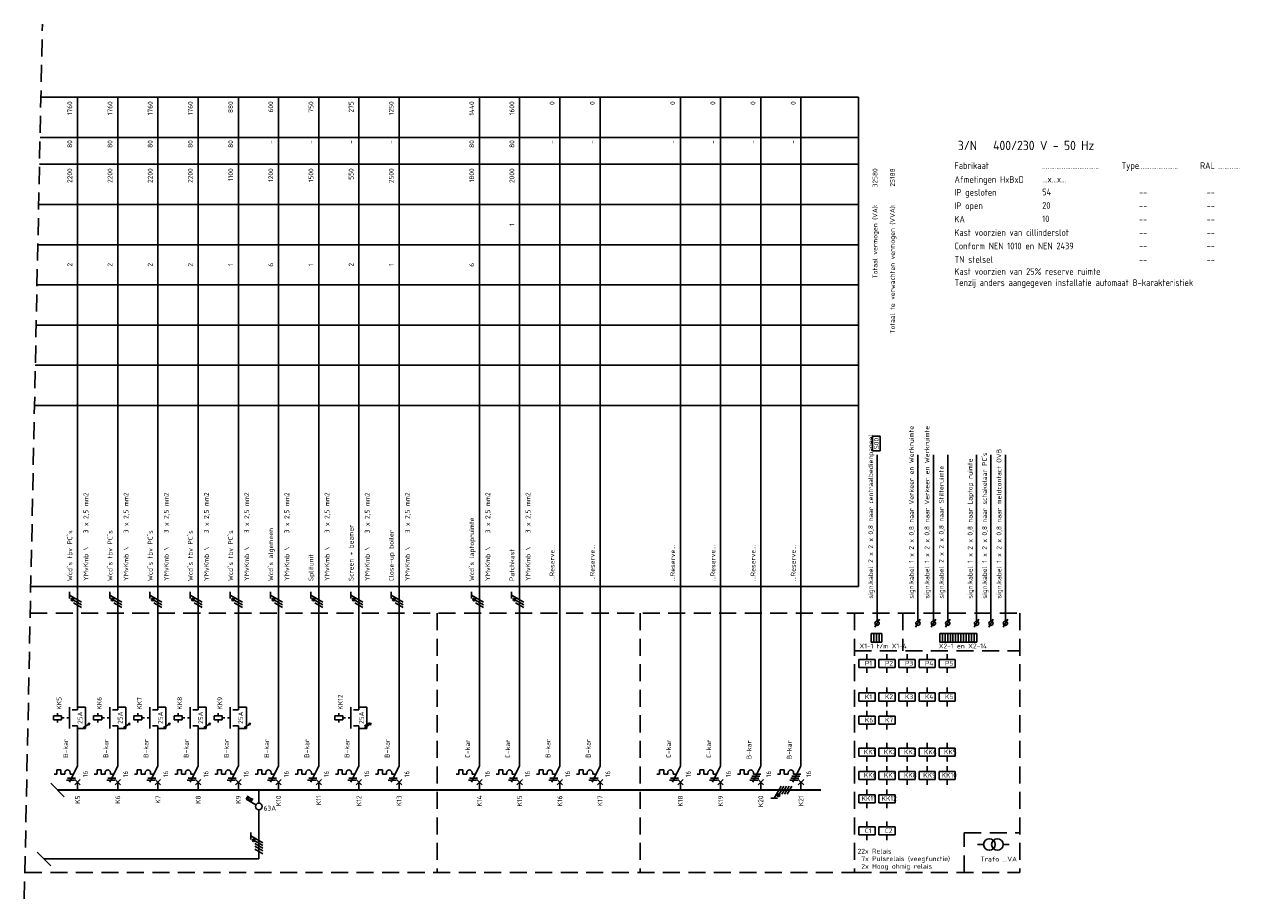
# Model space of a CAD drawing. Extents: x -1224 to 18134, y -20786 to 3554.
# Tile 55 of 88: x 7674 to 8128, y -1208 to -882. Entities that reach past the tile are written whole.
import ezdxf
from ezdxf.enums import TextEntityAlignment as Align

# ---------------------------------------------------------------- set-up
doc = ezdxf.new("R2010")
doc.units = 0
doc.linetypes.add('HIDDEN', pattern=[9.525, 6.35, -3.175])
doc.linetypes.add('STABI11', pattern=[2, 1, -1])
doc.layers.get('0').update_dxf_attribs({"linetype": 'CONTINUOUS'})
for name, color, linetype in [('BL$2----', 7, 'CONTINUOUS'), ('EL$1----', 3, 'CONTINUOUS'), ('EL$1----_-1LK-A1', 3, 'CONTINUOUS'), ('EL$1----_1LK-A08', 3, 'CONTINUOUS'), ('EL$1----_BGLK-A03', 3, 'CONTINUOUS'), ('EL$1----_BGLK-A2', 3, 'CONTINUOUS'), ('EM6150--_MATEN', 2, 'CONTINUOUS'), ('kast', 1, 'CONTINUOUS')]:
    doc.layers.add(name, color=color, linetype=linetype)
doc.styles.add('2_5', font='ISO.shx', dxfattribs={"height": 2.5})
doc.styles.add('3_5', font='ISO.shx', dxfattribs={"height": 3.5})
doc.styles.add('BURO-018', font='ISO.shx', dxfattribs={"height": 1.8})

# ---------------------------------------------------------------- blocks, each defined once
blk = doc.blocks.new('HL3')
at = {"color": 0, "linetype": 'Continuous'}
for p, q in [((-3, 6.98), (-3, 4.48)), ((-3, 5.73), (1.5, 3.13)), ((1.5, 2.13), (-1.5, 3.87)), ((1.5, 1.13), (-1.5, 2.87)), ((1.5, 0.13), (-1.5, 1.87)), ((1.5, -0.87), (-1.5, 0.87))]:
    blk.add_line(p, q, dxfattribs=at)
at = {"color": 0, "linetype": 'Continuous', "const_width": 0.5}
blk.add_lwpolyline([(-1.68, 4.12, 1), (-2.18, 4.12, 1)], format="xyb", close=True, dxfattribs=at)
at = {"color": 0, "linetype": 'Continuous'}
blk.add_circle((-1.93, 4.12), 0.5, dxfattribs=at)
blk = doc.blocks.new('L1')
at = {"color": 0, "linetype": 'Continuous'}
for p, q in [((-3, 73.98), (-3, 71.48)), ((-3, 72.73), (1.5, 70.13)), ((1.5, 69.13), (-1.5, 70.87)), ((1.5, 68.13), (-1.5, 69.87))]:
    blk.add_line(p, q, dxfattribs=at)
at = {"color": 0, "linetype": 'Continuous', "const_width": 0.5}
blk.add_lwpolyline([(-1.68, 71.12, 1), (-2.18, 71.12, 1)], format="xyb", close=True, dxfattribs=at)
at = {"color": 0, "linetype": 'Continuous'}
blk.add_circle((-1.93, 71.12), 0.5, dxfattribs=at)
blk = doc.blocks.new('00P')
at = {"color": 0, "linetype": 'Continuous'}
for p, q in [((0, 31), (3, 31)), ((3, 31), (3, 23)), ((3, 23), (0, 23))]:
    blk.add_line(p, q, dxfattribs=at)
blk = doc.blocks.new('B26')
at = {"color": 0, "linetype": 'Continuous'}
for p, q in [((0, 9), (0, 21)), ((-7.75, 6), (-8.75, 6)), ((-7.75, 7.5), (-7.75, 6)), ((-6.25, 7.5), (-7.75, 7.5)), ((-6.25, 6), (-6.25, 7.5)), ((-6.25, 6), (-4.75, 6)), ((-4.75, 6.5), (-4.75, 6)), ((0, 9), (-3, 3)), ((-2.75, 6.5), (-2.75, 6)), ((-2.75, 6), (-1.5, 6)), ((-4.125, 3.75), (-1.125, 3.75)), ((-3.75, 4.5), (-0.75, 4.5)), ((-1, 4), (1, 2)), ((-1, 2), (1, 4)), ((0, 0), (0, 3))]:
    blk.add_line(p, q, dxfattribs=at)
blk.add_arc((-3.75, 6.5), 1, 0, 180, dxfattribs=at)
at = {"color": 1, "style": 'BURO-018'}
blk.add_attdef('E_VRIJ1', (-3.548, 12), '', height=1.8, rotation=90, dxfattribs=at)
at = {"color": 1, "linetype": 'Continuous', "style": 'BURO-018'}
blk.add_attdef('E_IIA', text='', height=1.8, rotation=90, dxfattribs=at).set_placement((2, 6), align=Align.TOP_CENTER)
blk = doc.blocks.new('M2')
at = {"color": 0, "linetype": 'Continuous'}
for p, q in [((0, 30), (0, 33)), ((-6, 27.75), (-9, 27.75)), ((-9, 27.75), (-9, 26.25)), ((-7.5, 27.75), (-7.5, 28.75)), ((-6, 26.25), (-6, 27.75)), ((-6, 27.25), (-6, 27.25)), ((-3, 23), (-3, 31)), ((-2, 30), (0, 30)), ((-9, 26.25), (-6, 26.25)), ((-7.5, 26.25), (-7.5, 25.25)), ((-2, 24), (0, 24)), ((0, 21), (0, 24))]:
    blk.add_line(p, q, dxfattribs=at)
at = {"color": 0, "linetype": 'STABI11'}
blk.add_line((-6, 27), (-3, 27), dxfattribs=at)
at = {"color": 1, "linetype": 'Continuous', "style": 'BURO-018'}
blk.add_attdef('E_VRIJ1', (-6, 30), '', height=1.8, rotation=90, dxfattribs=at)
blk.add_attdef('E_IMS', text='', height=1.8, rotation=90, dxfattribs=at).set_placement((0, 27), align=Align.TOP_CENTER)
blk = doc.blocks.new('b1s')
at = {"color": 0, "linetype": 'Continuous'}
blk.add_line((0, 33), (0, 54), dxfattribs=at)
blk = doc.blocks.new('m1s')
at = {"color": 0, "linetype": 'Continuous'}
blk.add_line((0, 54), (0, 66), dxfattribs=at)
blk = doc.blocks.new('m1')
at = {"color": 0, "linetype": 'Continuous'}
blk.add_line((0, 21), (0, 33), dxfattribs=at)
blk = doc.blocks.new('B28')
at = {"color": 0, "linetype": 'Continuous'}
for p, q in [((0, 9), (0, 21)), ((-7.75, 6), (-8.75, 6)), ((-6.25, 7.5), (-7.75, 7.5)), ((-7.75, 7.5), (-7.75, 6)), ((-6.25, 6), (-6.25, 7.5)), ((-6.25, 6), (-4.75, 6)), ((-4.75, 6.5), (-4.75, 6)), ((-4.75, 6.5), (-4.75, 6)), ((-3.38, 5.25), (-0.38, 5.25)), ((0, 9), (-3, 3)), ((-2.75, 6.5), (-2.75, 6)), ((-2.75, 6), (0, 6)), ((-4.12, 3.75), (-1.12, 3.75)), ((-3.75, 4.5), (-0.75, 4.5)), ((-1, 4), (1, 2)), ((-1, 2), (1, 4)), ((0, 0), (0, 3))]:
    blk.add_line(p, q, dxfattribs=at)
blk.add_arc((-3.75, 6.5), 1, 0, 180, dxfattribs=at)
at = {"color": 1, "style": 'BURO-018'}
blk.add_attdef('E_VRIJ1', (-3.49, 11.47), '', height=1.8, rotation=90, dxfattribs=at)
at = {"color": 1, "linetype": 'Continuous', "style": 'BURO-018'}
blk.add_attdef('E_IIA', text='', height=1.8, rotation=90, dxfattribs=at).set_placement((2, 6), align=Align.TOP_CENTER)
blk = doc.blocks.new('1P')
at = {"color": 0, "linetype": 'Continuous'}
blk.add_line((1.5, 0.87), (-1.5, -0.87), dxfattribs=at)

msp = doc.modelspace()

# ---------------------------------------------------------------- linework, layer by layer
at = {"layer": 'BL$2----', "color": 3}
for p, q in [((7844.06, -1134.8), (7844.06, -1148.42)), ((7859.06, -1146.8), (7859.06, -1134.8)), ((7874.06, -1134.8), (7874.06, -1146.8)), ((7889.06, -1146.8), (7889.06, -1134.8))]:
    msp.add_line(p, q, dxfattribs=at)
at = {"layer": 'EL$1----', "linetype": 'HIDDEN'}
msp.add_line((7674.18, -1208.31), (7680.92, -882.09), dxfattribs=at)
at = {"layer": 'EL$1----', "linetype": 'Continuous'}
for p, q in [((7991.6, -1107.03), (7993.33, -1104.03)), ((8006.81, -1107.03), (8008.55, -1104.03)), ((8012.6, -1107.03), (8014.33, -1104.03)), ((8017.98, -1107.03), (8019.71, -1104.03)), ((8028.73, -1107.03), (8030.46, -1104.03)), ((8034.11, -1107.03), (8035.84, -1104.03)), ((8039.48, -1107.03), (8041.21, -1104.03)), ((7756.97, -1171.14), (7757.67, -1169.93)), ((7757.57, -1171.49), (7758.27, -1170.28)), ((7761.72, -1172.55), (7761.72, -1167.8)), ((7760.63, -1173.26), (7756.97, -1171.14)), ((7758.18, -1171.84), (7758.88, -1170.63)), ((7758.78, -1172.19), (7759.48, -1170.98)), ((7761.72, -1193.49), (7761.72, -1175.22))]:
    msp.add_line(p, q, dxfattribs=at)
at = {"layer": 'EL$1----'}
for p, q in [((7689.09, -1170.33), (7684.03, -1165.27)), ((8029.93, -1188.09), (8032.22, -1188.09)), ((8039.52, -1188.14), (8041.81, -1188.14)), ((7684.09, -1196.03), (7679.02, -1190.96)), ((7681.55, -1193.49), (7761.72, -1193.49))]:
    msp.add_line(p, q, dxfattribs=at)
at = {"layer": 'EL$1----', "linetype": 'Continuous'}
for centre, radius in [((7992.47, -1105.53), 0.8), ((8007.68, -1105.53), 0.8), ((8013.47, -1105.53), 0.8), ((8018.84, -1105.53), 0.8), ((8029.6, -1105.53), 0.8), ((8034.97, -1105.53), 0.8), ((8040.35, -1105.53), 0.8), ((7761.72, -1173.88), 1.25)]:
    msp.add_circle(centre, radius, dxfattribs=at)
at = {"layer": 'EL$1----'}
for centre, radius in [((7698.33, -1143.14), 0.283), ((7713.33, -1143.14), 0.283), ((7728.33, -1143.14), 0.283), ((7743.33, -1143.14), 0.283), ((7758.33, -1143.14), 0.283), ((7803.33, -1143.14), 0.283), ((8034.37, -1188.09), 2.15), ((8037.37, -1188.09), 2.15)]:
    msp.add_circle(centre, radius, dxfattribs=at)
at = {"layer": 'EL$1----_-1LK-A1', "color": 1, "linetype": 'HIDDEN'}
for p, q in [((7984, -1115.82), (8045.73, -1115.82)), ((7984, -1198.53), (8045.73, -1198.53))]:
    msp.add_line(p, q, dxfattribs=at)
at = {"layer": 'EL$1----_-1LK-A1', "linetype": 'Continuous'}
for p, q in [((7991.69, -1119.09), (7985.69, -1119.09)), ((7985.69, -1119.09), (7985.69, -1122.09)), ((7988.69, -1119.09), (7988.69, -1117.09)), ((7991.69, -1122.09), (7991.69, -1119.09)), ((7991.69, -1120.09), (7991.69, -1120.09)), ((7999.16, -1119.09), (7993.16, -1119.09)), ((7993.16, -1119.09), (7993.16, -1122.09)), ((7996.16, -1119.09), (7996.16, -1117.09)), ((7999.16, -1122.09), (7999.16, -1119.09)), ((7999.16, -1120.09), (7999.16, -1120.09)), ((8006.64, -1119.09), (8000.64, -1119.09)), ((8000.64, -1119.09), (8000.64, -1122.09)), ((8003.64, -1119.09), (8003.64, -1117.09)), ((8006.64, -1122.09), (8006.64, -1119.09)), ((8006.64, -1120.09), (8006.64, -1120.09)), ((8014.11, -1119.09), (8008.11, -1119.09)), ((8008.11, -1119.09), (8008.11, -1122.09)), ((8011.11, -1119.09), (8011.11, -1117.09)), ((8014.11, -1122.09), (8014.11, -1119.09)), ((8014.11, -1120.09), (8014.11, -1120.09)), ((8021.58, -1119.09), (8015.58, -1119.09)), ((8015.58, -1119.09), (8015.58, -1122.09)), ((8018.58, -1119.09), (8018.58, -1117.09)), ((8021.58, -1122.09), (8021.58, -1119.09)), ((8021.58, -1120.09), (8021.58, -1120.09)), ((7985.69, -1122.09), (7991.69, -1122.09)), ((7988.69, -1122.09), (7988.69, -1124.09)), ((7993.16, -1122.09), (7999.16, -1122.09)), ((7996.16, -1122.09), (7996.16, -1124.09)), ((8000.64, -1122.09), (8006.64, -1122.09)), ((8003.64, -1122.09), (8003.64, -1124.09)), ((8008.11, -1122.09), (8014.11, -1122.09)), ((8011.11, -1122.09), (8011.11, -1124.09)), ((8015.58, -1122.09), (8021.58, -1122.09)), ((8018.58, -1122.09), (8018.58, -1124.09)), ((7991.69, -1131.57), (7985.69, -1131.57)), ((7985.69, -1131.57), (7985.69, -1134.57)), ((7988.69, -1131.57), (7988.69, -1129.57)), ((7991.69, -1134.57), (7991.69, -1131.57)), ((7991.69, -1132.57), (7991.69, -1132.57)), ((7999.16, -1131.57), (7993.16, -1131.57)), ((7993.16, -1131.57), (7993.16, -1134.57)), ((7996.16, -1131.57), (7996.16, -1129.57)), ((7999.16, -1134.57), (7999.16, -1131.57)), ((7999.16, -1132.57), (7999.16, -1132.57)), ((8006.64, -1131.57), (8000.64, -1131.57)), ((8000.64, -1131.57), (8000.64, -1134.57)), ((8003.64, -1131.57), (8003.64, -1129.57)), ((8006.64, -1134.57), (8006.64, -1131.57)), ((8006.64, -1132.57), (8006.64, -1132.57)), ((8014.11, -1131.57), (8008.11, -1131.57)), ((8008.11, -1131.57), (8008.11, -1134.57)), ((8011.11, -1131.57), (8011.11, -1129.57)), ((8014.11, -1134.57), (8014.11, -1131.57)), ((8014.11, -1132.57), (8014.11, -1132.57)), ((8021.58, -1131.57), (8015.58, -1131.57)), ((8015.58, -1131.57), (8015.58, -1134.57)), ((8018.58, -1131.57), (8018.58, -1129.57)), ((8021.58, -1134.57), (8021.58, -1131.57)), ((8021.58, -1132.57), (8021.58, -1132.57)), ((7985.69, -1134.57), (7991.69, -1134.57)), ((7988.69, -1134.57), (7988.69, -1136.57)), ((7988.69, -1140.25), (7988.69, -1138.25)), ((7993.16, -1134.57), (7999.16, -1134.57)), ((7996.16, -1134.57), (7996.16, -1136.57)), ((7996.16, -1140.25), (7996.16, -1138.25)), ((8000.64, -1134.57), (8006.64, -1134.57)), ((8003.64, -1134.57), (8003.64, -1136.57)), ((8008.11, -1134.57), (8014.11, -1134.57)), ((8011.11, -1134.57), (8011.11, -1136.57)), ((8015.58, -1134.57), (8021.58, -1134.57)), ((8018.58, -1134.57), (8018.58, -1136.57)), ((7991.69, -1140.25), (7985.69, -1140.25)), ((7985.69, -1140.25), (7985.69, -1143.25)), ((7991.69, -1143.25), (7991.69, -1140.25)), ((7991.69, -1141.25), (7991.69, -1141.25)), ((7999.16, -1140.25), (7993.16, -1140.25)), ((7993.16, -1140.25), (7993.16, -1143.25)), ((7999.16, -1143.25), (7999.16, -1140.25)), ((7999.16, -1141.25), (7999.16, -1141.25)), ((7985.69, -1143.25), (7991.69, -1143.25)), ((7988.69, -1143.25), (7988.69, -1145.25)), ((7993.16, -1143.25), (7999.16, -1143.25)), ((7996.16, -1143.25), (7996.16, -1145.25)), ((7991.69, -1152.14), (7985.69, -1152.14)), ((7985.69, -1152.14), (7985.69, -1155.14)), ((7988.69, -1152.14), (7988.69, -1150.14)), ((7991.69, -1155.14), (7991.69, -1152.14)), ((7999.16, -1152.14), (7993.16, -1152.14)), ((7993.16, -1152.14), (7993.16, -1155.14)), ((7996.16, -1152.14), (7996.16, -1150.14)), ((7999.16, -1155.14), (7999.16, -1152.14)), ((8006.64, -1152.14), (8000.64, -1152.14)), ((8000.64, -1152.14), (8000.64, -1155.14)), ((8003.64, -1152.14), (8003.64, -1150.14)), ((8006.64, -1155.14), (8006.64, -1152.14)), ((8014.11, -1152.14), (8008.11, -1152.14)), ((8008.11, -1152.14), (8008.11, -1155.14)), ((8011.11, -1152.14), (8011.11, -1150.14)), ((8014.11, -1155.14), (8014.11, -1152.14)), ((8021.58, -1152.14), (8015.58, -1152.14)), ((8015.58, -1152.14), (8015.58, -1155.14)), ((8018.58, -1152.14), (8018.58, -1150.14)), ((8021.58, -1155.14), (8021.58, -1152.14)), ((7985.69, -1155.14), (7991.69, -1155.14)), ((7988.69, -1155.14), (7988.69, -1157.14)), ((7991.69, -1153.14), (7991.69, -1153.14)), ((7993.16, -1155.14), (7999.16, -1155.14)), ((7996.16, -1155.14), (7996.16, -1157.14)), ((7999.16, -1153.14), (7999.16, -1153.14)), ((8000.64, -1155.14), (8006.64, -1155.14)), ((8003.64, -1155.14), (8003.64, -1157.14)), ((8006.64, -1153.14), (8006.64, -1153.14)), ((8008.11, -1155.14), (8014.11, -1155.14)), ((8011.11, -1155.14), (8011.11, -1157.14)), ((8014.11, -1153.14), (8014.11, -1153.14)), ((8015.58, -1155.14), (8021.58, -1155.14)), ((8018.58, -1155.14), (8018.58, -1157.14)), ((8021.58, -1153.14), (8021.58, -1153.14)), ((7991.69, -1160.83), (7985.69, -1160.83)), ((7985.69, -1160.83), (7985.69, -1163.83)), ((7988.69, -1160.83), (7988.69, -1158.83)), ((7991.69, -1163.83), (7991.69, -1160.83)), ((7999.16, -1160.83), (7993.16, -1160.83)), ((7993.16, -1160.83), (7993.16, -1163.83)), ((7996.16, -1160.83), (7996.16, -1158.83)), ((7999.16, -1163.83), (7999.16, -1160.83)), ((8006.64, -1160.83), (8000.64, -1160.83)), ((8000.64, -1160.83), (8000.64, -1163.83)), ((8003.64, -1160.83), (8003.64, -1158.83)), ((8006.64, -1163.83), (8006.64, -1160.83)), ((8014.11, -1160.83), (8008.11, -1160.83)), ((8008.11, -1160.83), (8008.11, -1163.83)), ((8011.11, -1160.83), (8011.11, -1158.83)), ((8014.11, -1163.83), (8014.11, -1160.83)), ((8021.58, -1160.83), (8015.58, -1160.83)), ((8015.58, -1160.83), (8015.58, -1163.83)), ((8018.58, -1160.83), (8018.58, -1158.83)), ((8021.58, -1163.83), (8021.58, -1160.83)), ((7985.69, -1163.83), (7991.69, -1163.83)), ((7988.69, -1163.83), (7988.69, -1165.83)), ((7991.69, -1161.83), (7991.69, -1161.83)), ((7993.16, -1163.83), (7999.16, -1163.83)), ((7996.16, -1163.83), (7996.16, -1165.83)), ((7999.16, -1161.83), (7999.16, -1161.83)), ((8000.64, -1163.83), (8006.64, -1163.83)), ((8003.64, -1163.83), (8003.64, -1165.83)), ((8006.64, -1161.83), (8006.64, -1161.83)), ((8008.11, -1163.83), (8014.11, -1163.83)), ((8011.11, -1163.83), (8011.11, -1165.83)), ((8014.11, -1161.83), (8014.11, -1161.83)), ((8015.58, -1163.83), (8021.58, -1163.83)), ((8018.58, -1163.83), (8018.58, -1165.83)), ((8021.58, -1161.83), (8021.58, -1161.83)), ((7991.69, -1169.52), (7985.69, -1169.52)), ((7985.69, -1169.52), (7985.69, -1172.52)), ((7988.69, -1169.52), (7988.69, -1167.52)), ((7991.69, -1172.52), (7991.69, -1169.52)), ((7999.16, -1169.52), (7993.16, -1169.52)), ((7993.16, -1169.52), (7993.16, -1172.52)), ((7996.16, -1169.52), (7996.16, -1167.52)), ((7999.16, -1172.52), (7999.16, -1169.52)), ((7985.69, -1172.52), (7991.69, -1172.52)), ((7988.69, -1172.52), (7988.69, -1174.52)), ((7991.69, -1170.52), (7991.69, -1170.52)), ((7993.16, -1172.52), (7999.16, -1172.52)), ((7996.16, -1172.52), (7996.16, -1174.52)), ((7999.16, -1170.52), (7999.16, -1170.52)), ((7991.69, -1181.53), (7985.69, -1181.53)), ((7985.69, -1184.53), (7985.69, -1181.53)), ((7988.69, -1181.53), (7988.69, -1179.53)), ((7991.69, -1184.53), (7991.69, -1181.53)), ((7991.69, -1182.53), (7991.69, -1182.53)), ((7999.16, -1181.53), (7993.16, -1181.53)), ((7993.16, -1181.53), (7993.16, -1184.53)), ((7996.16, -1181.53), (7996.16, -1179.53)), ((7999.16, -1184.53), (7999.16, -1181.53)), ((7999.16, -1182.53), (7999.16, -1182.53)), ((7985.69, -1184.53), (7991.69, -1184.53)), ((7988.69, -1184.53), (7988.69, -1186.53)), ((7993.16, -1184.53), (7999.16, -1184.53)), ((7996.16, -1184.53), (7996.16, -1186.53))]:
    msp.add_line(p, q, dxfattribs=at)
at = {"layer": 'EL$1----_1LK-A08', "color": 2}
for p, q in [((7990.81, -1041.24), (7990.81, -1035.71)), ((7990.81, -1035.71), (7993.64, -1035.71)), ((7993.64, -1035.71), (7993.64, -1041.24)), ((7993.64, -1041.24), (7990.81, -1041.24))]:
    msp.add_line(p, q, dxfattribs=at)
at = {"layer": 'EL$1----_1LK-A08'}
for p, q in [((7992.47, -1104.73), (7992.47, -1042.72)), ((8007.68, -1104.73), (8007.68, -1042.72)), ((8013.47, -1104.73), (8013.47, -1042.72)), ((8018.84, -1104.73), (8018.84, -1042.72)), ((8029.6, -1104.73), (8029.6, -1042.72)), ((8034.97, -1104.73), (8034.97, -1042.72)), ((8040.35, -1104.73), (8040.35, -1042.72)), ((7990.3, -1109.34), (7990.3, -1112.58)), ((7990.3, -1109.34), (7991.29, -1109.34)), ((7991.29, -1109.34), (7991.29, -1112.58)), ((7991.29, -1109.34), (7991.29, -1112.58)), ((7991.29, -1109.34), (7992.28, -1109.34)), ((7992.28, -1109.34), (7992.28, -1112.58)), ((7992.28, -1109.34), (7992.28, -1112.58)), ((7992.28, -1109.34), (7993.27, -1109.34)), ((7993.27, -1109.34), (7993.27, -1112.58)), ((7993.27, -1109.34), (7993.27, -1112.58)), ((7993.27, -1109.34), (7994.26, -1109.34)), ((7994.26, -1109.34), (7994.26, -1112.58)), ((8015.85, -1109.34), (8015.85, -1112.58)), ((8015.85, -1109.34), (8016.84, -1109.34)), ((8016.84, -1109.34), (8016.84, -1112.58)), ((8016.84, -1109.34), (8016.84, -1112.58)), ((8016.84, -1109.34), (8017.83, -1109.34)), ((8017.83, -1109.34), (8017.83, -1112.58)), ((8017.83, -1109.34), (8017.83, -1112.58)), ((8017.83, -1109.34), (8018.82, -1109.34)), ((8018.82, -1109.34), (8018.82, -1112.58)), ((8018.82, -1109.34), (8018.82, -1112.58)), ((8018.82, -1109.34), (8019.81, -1109.34)), ((8019.81, -1109.34), (8019.81, -1112.58)), ((8019.81, -1109.34), (8019.81, -1112.58)), ((8019.81, -1109.34), (8020.79, -1109.34)), ((8020.79, -1109.34), (8020.79, -1112.58)), ((8020.79, -1109.34), (8020.79, -1112.58)), ((8020.79, -1109.34), (8021.78, -1109.34)), ((8021.78, -1109.34), (8021.78, -1112.58)), ((8021.78, -1109.34), (8021.78, -1112.58)), ((8021.78, -1109.34), (8022.77, -1109.34)), ((8022.77, -1109.34), (8022.77, -1112.58)), ((8022.77, -1109.34), (8022.77, -1112.58)), ((8022.77, -1109.34), (8023.76, -1109.34)), ((8023.76, -1109.34), (8023.76, -1112.58)), ((8023.76, -1109.34), (8023.76, -1112.58)), ((8023.76, -1109.34), (8024.75, -1109.34)), ((8024.75, -1109.34), (8024.75, -1112.58)), ((8024.75, -1109.34), (8024.75, -1112.58)), ((8024.75, -1109.34), (8025.73, -1109.34)), ((8025.73, -1109.34), (8025.73, -1112.58)), ((8025.73, -1109.34), (8025.73, -1112.58)), ((8025.73, -1109.34), (8025.73, -1112.58)), ((8025.73, -1109.34), (8026.72, -1109.34)), ((8026.72, -1109.34), (8026.72, -1112.58)), ((8026.72, -1109.34), (8026.72, -1112.58)), ((8026.72, -1109.34), (8027.71, -1109.34)), ((8027.71, -1109.34), (8027.71, -1112.58)), ((8027.71, -1109.34), (8027.71, -1112.58)), ((8027.71, -1109.34), (8028.7, -1109.34)), ((8028.7, -1109.34), (8028.7, -1112.58)), ((8028.7, -1109.34), (8028.7, -1112.58)), ((8028.7, -1109.34), (8029.68, -1109.34)), ((8029.68, -1109.34), (8029.68, -1112.58)), ((8029.68, -1109.34), (8029.68, -1112.58)), ((7990.3, -1112.58), (7991.29, -1112.58)), ((7991.29, -1112.58), (7992.28, -1112.58)), ((7992.28, -1112.58), (7993.27, -1112.58)), ((7993.27, -1112.58), (7994.26, -1112.58)), ((8015.85, -1112.58), (8016.84, -1112.58)), ((8016.84, -1112.58), (8017.83, -1112.58)), ((8017.83, -1112.58), (8018.82, -1112.58)), ((8018.82, -1112.58), (8019.81, -1112.58)), ((8019.81, -1112.58), (8020.79, -1112.58)), ((8020.79, -1112.58), (8021.78, -1112.58)), ((8021.78, -1112.58), (8022.77, -1112.58)), ((8022.77, -1112.58), (8023.76, -1112.58)), ((8023.76, -1112.58), (8024.75, -1112.58)), ((8024.75, -1112.58), (8025.73, -1112.58)), ((8025.73, -1112.58), (8026.72, -1112.58)), ((8026.72, -1112.58), (8027.71, -1112.58)), ((8027.71, -1112.58), (8028.7, -1112.58)), ((8028.7, -1112.58), (8029.68, -1112.58))]:
    msp.add_line(p, q, dxfattribs=at)
at = {"layer": 'EL$1----_BGLK-A03', "color": 1}
for p, q in [((7680.36, -909.3), (7985.5, -909.3)), ((7985.5, -1091.8), (7985.5, -909.3)), ((7680.05, -924.3), (7985.5, -924.3)), ((7679.84, -934.3), (7985.5, -934.3)), ((7679.53, -949.3), (7985.5, -949.3)), ((7679.22, -964.3), (7985.5, -964.3)), ((7678.91, -979.3), (7985.5, -979.3)), ((7678.6, -994.3), (7985.5, -994.3)), ((7678.29, -1009.3), (7985.5, -1009.3)), ((7677.98, -1024.3), (7985.5, -1024.3)), ((7676.59, -1091.8), (7985.5, -1091.8))]:
    msp.add_line(p, q, dxfattribs=at)
at = {"layer": 'EL$1----_BGLK-A03'}
for p, q in [((7694.06, -1101.8), (7694.06, -909.3)), ((7709.06, -1101.8), (7709.06, -909.3)), ((7724.06, -1101.8), (7724.06, -909.3)), ((7739.06, -1101.8), (7739.06, -909.3)), ((7754.06, -1101.8), (7754.06, -909.3)), ((7769.06, -1101.8), (7769.06, -909.3)), ((7784.06, -1101.8), (7784.06, -909.3)), ((7799.06, -1101.8), (7799.06, -909.3)), ((7814.06, -1101.8), (7814.06, -909.3)), ((7844.06, -1101.8), (7844.06, -909.3)), ((7859.06, -1101.8), (7859.06, -909.3)), ((7874.06, -1101.8), (7874.06, -909.3)), ((7889.06, -1101.8), (7889.06, -909.3)), ((7919.06, -1101.8), (7919.06, -909.3)), ((7934.06, -1101.8), (7934.06, -909.3)), ((7949.06, -1101.8), (7949.06, -909.3)), ((7964.06, -1101.8), (7964.06, -909.3))]:
    msp.add_line(p, q, dxfattribs=at)
at = {"layer": 'EL$1----_BGLK-A03', "color": 1, "linetype": 'HIDDEN'}
for p, q in [((7676.38, -1101.8), (8045.73, -1101.8)), ((7828.33, -1101.8), (7828.33, -1198.53)), ((7904.08, -1101.8), (7904.08, -1198.53)), ((7984, -1101.8), (7984, -1198.53))]:
    msp.add_line(p, q, dxfattribs=at)
at = {"layer": 'EL$1----_BGLK-A03'}
for points in [[(7701.56, -1167.8, 0.7, 0.7, 0), (7686.56, -1167.8, 0.7, 0.7, 0)], [(7716.56, -1167.8, 0.7, 0.7, 0), (7701.56, -1167.8, 0.7, 0.7, 0)], [(7731.56, -1167.8, 0.7, 0.7, 0), (7716.56, -1167.8, 0.7, 0.7, 0)], [(7746.56, -1167.8, 0.7, 0.7, 0), (7731.56, -1167.8, 0.7, 0.7, 0)], [(7761.56, -1167.8, 0.7, 0.7, 0), (7746.56, -1167.8, 0.7, 0.7, 0)], [(7776.56, -1167.8, 0.7, 0.7, 0), (7761.56, -1167.8, 0.7, 0.7, 0)], [(7791.56, -1167.8, 0.7, 0.7, 0), (7776.56, -1167.8, 0.7, 0.7, 0)], [(7806.56, -1167.8, 0.7, 0.7, 0), (7791.56, -1167.8, 0.7, 0.7, 0)], [(7821.56, -1167.8, 0.7, 0.7, 0), (7806.56, -1167.8, 0.7, 0.7, 0)], [(7836.56, -1167.8, 0.7, 0.7, 0), (7821.56, -1167.8, 0.7, 0.7, 0)], [(7851.56, -1167.8, 0.7, 0.7, 0), (7836.56, -1167.8, 0.7, 0.7, 0)], [(7866.56, -1167.8, 0.7, 0.7, 0), (7851.56, -1167.8, 0.7, 0.7, 0)], [(7881.56, -1167.8, 0.7, 0.7, 0), (7866.56, -1167.8, 0.7, 0.7, 0)], [(7896.56, -1167.8, 0.7, 0.7, 0), (7881.56, -1167.8, 0.7, 0.7, 0)], [(7911.56, -1167.8, 0.7, 0.7, 0), (7896.56, -1167.8, 0.7, 0.7, 0)], [(7926.56, -1167.8, 0.7, 0.7, 0), (7911.56, -1167.8, 0.7, 0.7, 0)], [(7941.56, -1167.8, 0.7, 0.7, 0), (7926.56, -1167.8, 0.7, 0.7, 0)], [(7956.56, -1167.8, 0.7, 0.7, 0), (7941.56, -1167.8, 0.7, 0.7, 0)], [(7971.56, -1167.8, 0.7, 0.7, 0), (7956.56, -1167.8, 0.7, 0.7, 0)]]:
    msp.add_lwpolyline(points, format="xyseb", dxfattribs=at)
at = {"layer": 'EL$1----_BGLK-A2', "color": 1, "linetype": 'HIDDEN'}
for p, q in [((8002.08, -1101.8), (8002.08, -1115.82)), ((8045.73, -1101.8), (8045.73, -1198.53)), ((8024.98, -1198.53), (8024.98, -1183.79)), ((8024.98, -1183.79), (8045.73, -1183.79))]:
    msp.add_line(p, q, dxfattribs=at)
at = {"layer": 'kast', "color": 1, "linetype": 'HIDDEN'}
msp.add_line((7674.38, -1198.53), (7984, -1198.53), dxfattribs=at)

# ---------------------------------------------------------------- block references
at = {"layer": 'EL$1----'}
for name, p in [('L1', (7694.06, -1167.8)), ('L1', (7709.06, -1167.8)), ('L1', (7724.06, -1167.8)), ('L1', (7739.06, -1167.8)), ('L1', (7754.06, -1167.8)), ('L1', (7769.06, -1167.8)), ('L1', (7784.06, -1167.8)), ('L1', (7799.06, -1167.8)), ('L1', (7814.06, -1167.8)), ('L1', (7844.06, -1167.8)), ('L1', (7859.06, -1167.8)), ('00P', (7694.06, -1167.8)), ('00P', (7709.06, -1167.8)), ('00P', (7724.06, -1167.8)), ('00P', (7739.06, -1167.8)), ('00P', (7754.06, -1167.8)), ('00P', (7799.06, -1167.8)), ('HL3', (7761.72, -1190.65))]:
    msp.add_blockref(name, p, dxfattribs=at)
at = {"layer": 'EL$1----', "xscale": 0.6399999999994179, "yscale": 0.6399999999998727, "zscale": 0.6400000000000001}
for p in [(7802.14, -1143.23), (7697.14, -1143.83), (7712.14, -1143.83), (7727.14, -1143.83), (7742.14, -1143.83), (7757.14, -1143.83), (7802.14, -1143.83)]:
    msp.add_blockref('1P', p, dxfattribs=at)
at = {"layer": 'EL$1----', "color": 1, "rotation": 90}
msp.add_blockref('HL3', (7959.79, -1167.8), dxfattribs=at)
at = {"layer": 'EL$1----_BGLK-A03'}
for name, p in [('m1s', (7694.06, -1167.8)), ('m1s', (7709.06, -1167.8)), ('m1s', (7724.06, -1167.8)), ('m1s', (7739.06, -1167.8)), ('m1s', (7754.06, -1167.8)), ('m1s', (7769.06, -1167.8)), ('m1s', (7784.06, -1167.8)), ('m1s', (7799.06, -1167.8)), ('m1s', (7814.06, -1167.8)), ('m1s', (7844.06, -1167.8)), ('m1s', (7859.06, -1167.8)), ('m1s', (7874.06, -1167.8)), ('m1s', (7889.06, -1167.8)), ('m1s', (7919.06, -1167.8)), ('m1s', (7934.06, -1167.8)), ('m1s', (7949.06, -1167.8)), ('m1s', (7964.06, -1167.8)), ('b1s', (7694.06, -1167.8)), ('b1s', (7709.06, -1167.8)), ('b1s', (7724.06, -1167.8)), ('b1s', (7739.06, -1167.8)), ('b1s', (7754.06, -1167.8)), ('b1s', (7769.06, -1167.8)), ('b1s', (7784.06, -1167.8)), ('b1s', (7799.06, -1167.8)), ('b1s', (7814.06, -1167.8)), ('b1s', (7844.06, -1167.8)), ('b1s', (7859.06, -1167.8)), ('b1s', (7874.06, -1167.8)), ('b1s', (7889.06, -1167.8)), ('b1s', (7919.06, -1167.8)), ('b1s', (7934.06, -1167.8)), ('b1s', (7949.06, -1167.8)), ('b1s', (7964.06, -1167.8)), ('m1', (7769.06, -1167.8)), ('m1', (7784.06, -1167.8)), ('m1', (7814.06, -1167.8)), ('m1', (7919.06, -1167.8)), ('m1', (7934.06, -1167.8)), ('m1', (7949.06, -1167.8)), ('m1', (7964.06, -1167.8))]:
    msp.add_blockref(name, p, dxfattribs=at)
for name, p, values in [('M2', (7694.06, -1167.8), {'E_IMS': '25A', 'E_VRIJ1': 'KK5'}), ('M2', (7709.06, -1167.8), {'E_IMS': '25A', 'E_VRIJ1': 'KK6'}), ('M2', (7724.06, -1167.8), {'E_IMS': '25A', 'E_VRIJ1': 'KK7'}), ('M2', (7739.06, -1167.8), {'E_IMS': '25A', 'E_VRIJ1': 'KK8'}), ('M2', (7754.06, -1167.8), {'E_IMS': '25A', 'E_VRIJ1': 'KK9'}), ('M2', (7799.06, -1167.8), {'E_IMS': '25A', 'E_VRIJ1': 'KK12'}), ('B26', (7694.06, -1167.8), {'E_IIA': '16', 'E_VRIJ1': 'B-kar'}), ('B26', (7709.06, -1167.8), {'E_IIA': '16', 'E_VRIJ1': 'B-kar'}), ('B26', (7724.06, -1167.8), {'E_IIA': '16', 'E_VRIJ1': 'B-kar'}), ('B26', (7739.06, -1167.8), {'E_IIA': '16', 'E_VRIJ1': 'B-kar'}), ('B26', (7754.06, -1167.8), {'E_IIA': '16', 'E_VRIJ1': 'B-kar'}), ('B26', (7769.06, -1167.8), {'E_IIA': '16', 'E_VRIJ1': 'B-kar'}), ('B26', (7784.06, -1167.8), {'E_IIA': '16', 'E_VRIJ1': 'B-kar'}), ('B26', (7799.06, -1167.8), {'E_IIA': '16', 'E_VRIJ1': 'B-kar'}), ('B26', (7814.06, -1167.8), {'E_IIA': '16', 'E_VRIJ1': 'B-kar'}), ('B26', (7844.06, -1167.8), {'E_IIA': '16', 'E_VRIJ1': 'C-kar'}), ('B26', (7859.06, -1167.8), {'E_IIA': '16', 'E_VRIJ1': 'C-kar'}), ('B26', (7874.06, -1167.8), {'E_IIA': '16', 'E_VRIJ1': 'B-kar'}), ('B26', (7889.06, -1167.8), {'E_IIA': '16', 'E_VRIJ1': 'B-kar'}), ('B26', (7919.06, -1167.8), {'E_IIA': '16', 'E_VRIJ1': 'C-kar'}), ('B26', (7934.06, -1167.8), {'E_IIA': '16', 'E_VRIJ1': 'C-kar'}), ('B28', (7949.06, -1167.8), {'E_IIA': '16', 'E_VRIJ1': 'B-kar'}), ('B28', (7964.06, -1167.8), {'E_IIA': '16', 'E_VRIJ1': 'B-kar'})]:
    msp.add_blockref(name, p, dxfattribs=at).add_auto_attribs(values)

# ---------------------------------------------------------------- texts
at = {"layer": 'EL$1----', "color": 1, "style": 'BURO-018'}
msp.add_text('S00..', height=1.8, rotation=90, dxfattribs=at).set_placement((7991.29, -1040.71), align=Align.TOP_LEFT)
msp.add_text('63A', height=1.8, dxfattribs=at).set_placement((7765.84, -1173.66), align=Align.TOP_CENTER)
at = {"layer": 'EL$1----_-1LK-A1', "color": 1, "style": 'BURO-018'}
for s, p in [('sign.kabel 2 x 2 x 0,8 naar centraalbedienpaneel', (7990.96, -1096.36)), ('sign.kabel 1 x 2 x 0,8 naar Verkeer en Werkruimte', (8006.18, -1096.36)), ('sign.kabel 1 x 2 x 0,8 naar Verkeer en Werkruimte', (8011.97, -1096.36)), ('sign.kabel 1 x 2 x 0,8 naar meldcontact OVB', (8038.85, -1096.36)), ('sign.kabel 1 x 2 x 0,8 naar Laptop ruimte', (8028.09, -1096.36)), ("sign.kabel 1 x 2 x 0,8 naar schakelaar PC's", (8033.47, -1096.36)), ('sign.kabel 2 x 2 x 0,8 naar Stilteruimte', (8017.34, -1096.36))]:
    msp.add_text(s, height=1.8, rotation=90, dxfattribs=at).set_placement(p)
at = {"layer": 'EL$1----_-1LK-A1', "color": 1, "linetype": 'Continuous', "style": 'BURO-018'}
for s, p in [('X1-1 t/m X1-4', (7985.87, -1114.94)), ('X2-1 en X2-14', (8015.46, -1114.94)), ('P1', (7987.92, -1121.39)), ('P2', (7995.39, -1121.39)), ('P3', (8002.86, -1121.39)), ('P4', (8010.34, -1121.39)), ('P5', (8017.81, -1121.39)), ('K1', (7987.92, -1133.86)), ('K2', (7995.39, -1133.86)), ('K3', (8002.86, -1133.86)), ('K4', (8010.34, -1133.86)), ('K5', (8017.81, -1133.86)), ('K6', (7987.92, -1142.55)), ('K7', (7995.39, -1142.55)), ('KK1', (7987.53, -1154.44)), ('KK2', (7995, -1154.44)), ('KK3', (8002.48, -1154.44)), ('KK4', (8009.95, -1154.44)), ('KK5', (8017.43, -1154.44)), ('KK6', (7987.53, -1163.13)), ('KK7', (7995, -1163.13)), ('KK8', (8002.48, -1163.13)), ('KK9', (8009.69, -1163.13)), ('KK10', (8016.56, -1163.13)), ('KK11', (7986.67, -1171.82)), ('KK12', (7994.14, -1171.82)), ('C1', (7987.92, -1183.83)), ('C2', (7995.39, -1183.83)), ('22x Relais', (7985.2, -1191.49)), ('7x Pulsrelais (veegfunctie)', (7986.59, -1194.3)), ('Trafo ...VA', (8031.12, -1194.44)), ('2x Hoog ohmig relais', (7986.61, -1197.13))]:
    msp.add_text(s, height=1.8, dxfattribs=at).set_placement(p)
at = {"layer": 'EL$1----_BGLK-A03', "color": 1, "style": 'BURO-018'}
for s, p in [('1760', (7692.06, -910.8)), ('1760', (7707.06, -910.8)), ('1760', (7722.06, -910.8)), ('1760', (7737.06, -910.8)), ('880', (7752.06, -910.8)), ('600', (7767.06, -910.8)), ('750', (7782.06, -910.8)), ('275', (7797.06, -910.8)), ('1250', (7812.06, -910.8)), ('1440', (7842.06, -910.8)), ('1600', (7857.06, -910.8)), ('0', (7872.06, -910.8)), ('0', (7887.06, -910.8)), ('0', (7917.06, -910.8)), ('0', (7932.06, -910.8)), ('0', (7947.06, -910.8)), ('0', (7962.06, -910.8)), ('80', (7692.06, -925.3)), ('80', (7707.06, -925.3)), ('80', (7722.06, -925.3)), ('80', (7737.06, -925.3)), ('80', (7752.06, -925.3)), ('-', (7767.06, -925.3)), ('-', (7782.06, -925.3)), ('-', (7797.06, -925.3)), ('-', (7812.06, -925.3)), ('80', (7842.06, -925.3)), ('80', (7857.06, -925.3)), ('-', (7872.06, -925.3)), ('-', (7887.06, -925.3)), ('-', (7917.06, -925.3)), ('-', (7932.06, -925.3)), ('-', (7947.06, -925.3)), ('-', (7962.06, -925.3)), ('2200', (7692.06, -935.8)), ('2200', (7707.06, -935.8)), ('2200', (7722.06, -935.8)), ('2200', (7737.06, -935.8)), ('1100', (7752.06, -935.8)), ('1200', (7767.06, -935.8)), ('1500', (7782.06, -935.8)), ('550', (7797.06, -935.8)), ('2500', (7812.06, -935.8)), ('1800', (7842.06, -935.8)), ('2000', (7857.06, -935.8)), ('32580', (7992.6, -935.8)), ('25188', (7999.1, -935.8)), ('Totaal vermogen (VA):', (7992.6, -949.3)), ('Totaal te verwachten vermogen (VVA):', (7999.1, -949.3))]:
    msp.add_text(s, height=1.8, rotation=90, dxfattribs=at).set_placement(p, align=Align.RIGHT)
for s, p in [('1', (7857.06, -956.8)), ('2', (7692.06, -971.8)), ('2', (7707.06, -971.8)), ('2', (7722.06, -971.8)), ('2', (7737.06, -971.8)), ('1', (7752.06, -971.8)), ('6', (7767.06, -971.8)), ('1', (7782.06, -971.8)), ('2', (7797.06, -971.8)), ('1', (7812.06, -971.8)), ('6', (7842.06, -971.8))]:
    msp.add_text(s, height=1.8, rotation=90, dxfattribs=at).set_placement(p, align=Align.CENTER)
for s, p in [('YMvKmb \\    3 x 2,5 mm2', (7698.06, -1089.8)), ('YMvKmb \\    3 x 2,5 mm2', (7713.06, -1089.8)), ('YMvKmb \\    3 x 2,5 mm2', (7728.06, -1089.8)), ('YMvKmb \\    3 x 2,5 mm2', (7743.06, -1089.8)), ('YMvKmb \\    3 x 2,5 mm2', (7758.06, -1089.8)), ('YMvKmb \\    3 x 2,5 mm2', (7773.06, -1089.8)), ('YMvKmb \\    3 x 2,5 mm2', (7788.06, -1089.8)), ('YMvKmb \\    3 x 2,5 mm2', (7803.06, -1089.8)), ('YMvKmb \\    3 x 2,5 mm2', (7818.06, -1089.8)), ('YMvKmb \\    3 x 2,5 mm2', (7848.06, -1089.8)), ('YMvKmb \\    3 x 2,5 mm2', (7863.06, -1089.8)), ('Wcd`s laptopruimte', (7842.06, -1089.8)), ('Wcd`s tbv PC`s', (7692.06, -1089.8)), ('Wcd`s tbv PC`s', (7707.06, -1089.8)), ('Wcd`s tbv PC`s', (7722.06, -1089.8)), ('Wcd`s tbv PC`s', (7737.06, -1089.8)), ('Wcd`s tbv PC`s', (7752.06, -1089.8)), ('Wcd`s algemeen', (7767.06, -1089.8)), ('Screen + beamer  ', (7797.06, -1089.8)), ('Close-up boiler', (7812.06, -1089.8)), ('Patchkast', (7857.06, -1089.8)), ('...Reserve...', (7872.06, -1089.8)), ('...Reserve...', (7887.06, -1089.8)), ('...Reserve...', (7917.06, -1089.8)), ('...Reserve...', (7932.06, -1089.8)), ('...Reserve...', (7947.06, -1089.8)), ('...Reserve...', (7962.06, -1089.8)), ('Splitunit', (7782.06, -1089.8))]:
    msp.add_text(s, height=1.8, rotation=90, dxfattribs=at).set_placement(p)
for s, p in [('K5', (7694.06, -1169.8)), ('K6', (7709.06, -1169.8)), ('K7', (7724.06, -1169.8)), ('K8', (7739.06, -1169.8)), ('K9', (7754.06, -1169.8)), ('K10', (7769.06, -1169.8)), ('K11', (7784.06, -1169.8)), ('K12', (7799.06, -1169.8)), ('K13', (7814.06, -1169.8)), ('K14', (7844.06, -1169.8)), ('K15', (7859.06, -1169.8)), ('K16', (7874.06, -1169.8)), ('K17', (7889.06, -1169.8)), ('K18', (7919.06, -1169.8)), ('K19', (7934.06, -1169.8)), ('K20', (7949.06, -1169.8)), ('K21', (7964.06, -1169.8))]:
    msp.add_text(s, height=1.8, rotation=90, dxfattribs=at).set_placement(p, align=Align.MIDDLE_RIGHT)
at = {"layer": 'EM6150--_MATEN', "color": 3, "style": '3_5'}
msp.add_text('3/N   400/230 V - 50 Hz', height=3.5, dxfattribs=at).set_placement((8022.6, -927.29), align=Align.MIDDLE_LEFT)
at = {"layer": 'EM6150--_MATEN', "color": 2, "style": '2_5'}
for s, p in [('Fabrikaat', (8021.35, -934.79)), ('Afmetingen HxBxD', (8021.35, -939.99)), ('................................', (8054.09, -934.74)), ('IP gesloten', (8021.35, -944.79)), ('54', (8054.1, -944.66)), ('...x...x...', (8054.1, -939.86)), ('IP open', (8021.35, -949.79)), ('20', (8054.1, -949.66)), ('KA', (8021.35, -954.79)), ('10', (8054.1, -954.66)), ('Kast voorzien van cillinderslot', (8021.35, -959.79)), ('Conform NEN 1010 en NEN 2439', (8021.35, -964.79)), ('TN stelsel', (8021.35, -969.84)), ('Kast voorzien van 25%%% reserve ruimte', (8021.35, -974.32)), ('Tenzij anders aangegeven installatie automaat B-karakteristiek', (8021.35, -978.47))]:
    msp.add_text(s, height=2.5, dxfattribs=at).set_placement(p, align=Align.MIDDLE_LEFT)
for s, p in [('Type', (8090.28, -934.79)), ('RAL', (8118.53, -934.79)), ('........................', (8104.74, -934.74)), ('.............', (8128.05, -934.74)), ('--', (8093.29, -944.79)), ('--', (8118.53, -944.79)), ('--', (8093.29, -949.79)), ('--', (8118.53, -949.79)), ('--', (8093.29, -954.79)), ('--', (8118.53, -954.79)), ('--', (8093.29, -959.79)), ('--', (8118.53, -959.79)), ('--', (8093.29, -964.79)), ('--', (8118.53, -964.79)), ('--', (8093.29, -969.84)), ('--', (8118.53, -969.84))]:
    msp.add_text(s, height=2.5, dxfattribs=at).set_placement(p, align=Align.MIDDLE_RIGHT)

doc.saveas('drawing.dxf')
